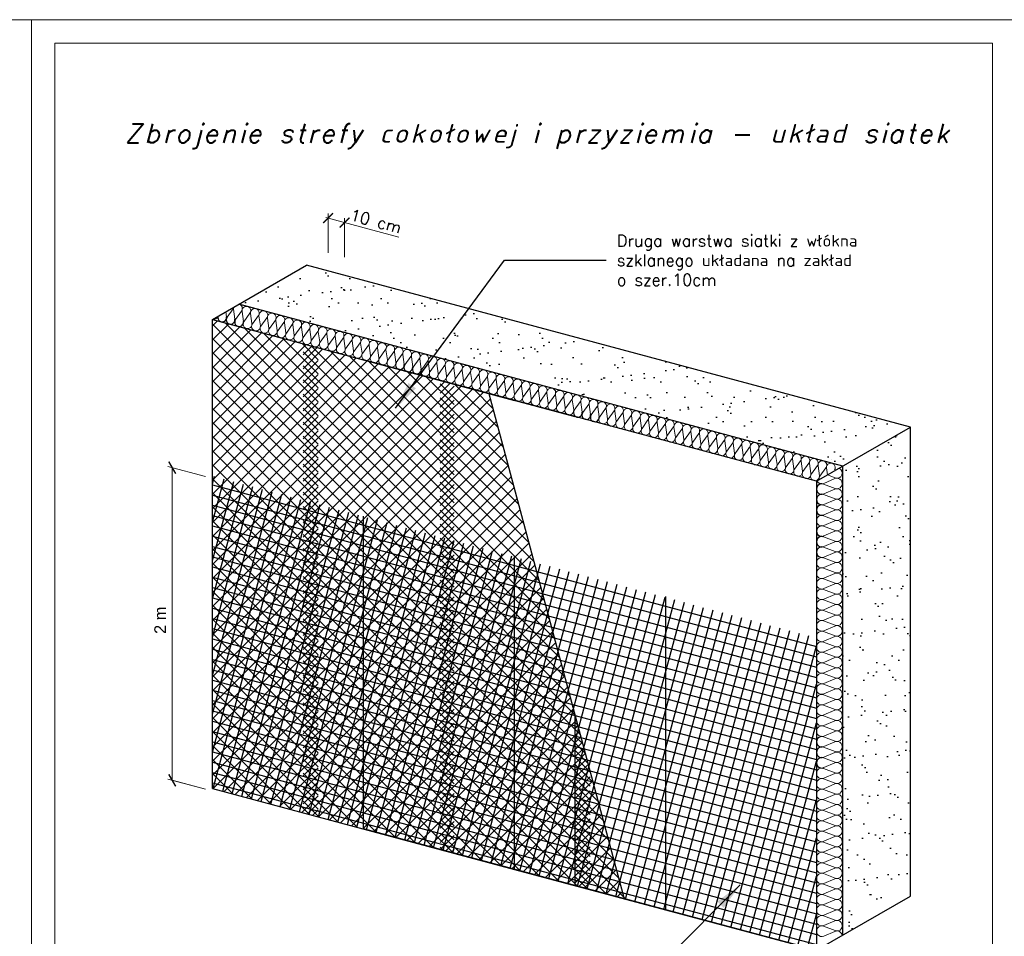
# Model space of a CAD drawing. Header units: millimetres. Extents: x 107252 to 132489, y 44218 to 60710.
# Tile 69 of 72: x 126164 to 128264, y 57064 to 59018. Entities that reach past the tile are written whole.
import ezdxf

# ---------------------------------------------------------------- set-up
doc = ezdxf.new("R2010")
doc.units = ezdxf.units.MM
doc.layers.add('A-BUD-MA-MATERIALY', color=7, linetype='Continuous')
doc.layers.add('cienka', color=3, linetype='Continuous', lineweight=18)
doc.layers.add('linia', color=100, linetype='Continuous', lineweight=25)
doc.styles.add('ariel', font='arial.ttf', dxfattribs={"height": 35})
doc.styles.get("Standard").update_dxf_attribs({"font": 'GOTHIC.TTF'})
doc.styles.add('style1', font='simplex.shx')
doc.styles.add('tekst', font='segoeui.ttf', dxfattribs={"height": 20})
doc.dimstyles.new('ocieplenie', dxfattribs={"dimtxt": 40, "dimasz": 15, "dimexe": 10, "dimexo": 20, "dimgap": 6, "dimtad": 1, "dimdec": 0, "dimzin": 1, "dimtxsty": 'style1', "dimblk": 'SMALL', "dimcen": 50, "dimclrd": 8, "dimclre": 8, "dimclrt": 2, "dimadec": 0, "dimazin": 0, "dimtfac": 1, "dimtdec": 0, "dimtmove": 0, "dimatfit": 3, "dimfxl": 1, "dimarcsym": 0})
pattern_1 = [(37.5, (152241.935, 51086.737), (-2.13338, 65.2551), [0, -51.47733, 0, -57.57333, 0, -55.03333]), (7.5, (152241.935, 51086.74), (59.93644, 95.57668), [0, -27.77067, 0, -46.39733, 0, -17.78]), (327.5, (152200.28, 51086.737), (105.46565, 0.19162), [0, -16.93333, 0, -60.96, 0, -79.58667]), (317.5, (152200.28, 51086.74), (101.80753, 29.7239), [0, -8.46667, 0, -39.96267, 0, -45.72])]
pattern_2 = [(75, (152185.86, 51054.362), (-20.44543, 5.478336), []), (165, (152185.86, 51054.362), (-5.478336, -20.44543), [])]

# ---------------------------------------------------------------- blocks, each defined once
blk = doc.blocks.new('_ArchTick')
at = {"color": 0, "linetype": 'ByBlock', "const_width": 0.15}
blk.add_lwpolyline([(-0.5, -0.5), (0.5, 0.5)], dxfattribs=at)
blk = doc.blocks.new('_Small')
at = {"color": 0, "linetype": 'ByBlock', "lineweight": -2}
blk.add_circle((0, 0), 0.25, dxfattribs=at)

msp = doc.modelspace()

# ---------------------------------------------------------------- hatches: boundary and pattern name
at = {"true_color": 0x000000}
h = msp.add_hatch(dxfattribs=at)
h.set_pattern_fill('AR-SAND', color=18, scale=1.333333, style=0)
h.set_pattern_definition(pattern_1)
h.paths.add_polyline_path([(126775.594, 58494.441), (126631.256, 58411.108), (127114.219, 58281.699), (127403.997, 58204.053), (127919.157, 58066.016), (128063.495, 58149.349)])
h = msp.add_hatch(dxfattribs=at)
h.set_pattern_fill('NET', color=18, scale=6.666667, angle=315, style=0)
h.set_pattern_definition([(315, (149311.773, 52394.817), (14.967094, 14.967094), []), (45, (149311.773, 52394.817), (-14.967094, 14.967094), [])])
h.paths.add_polyline_path([(126800.564, 58318.342), (126575.182, 58378.733), (126575.182, 57378.733), (126800.564, 57318.342)])
h = msp.add_hatch(dxfattribs=at)
h.set_pattern_fill('AR-SAND', color=18, scale=1.333333, style=0)
h.set_pattern_definition(pattern_1)
h.paths.add_polyline_path([(127917.725, 57066.4), (127919.157, 57066.016), (128063.495, 57149.349), (128063.495, 58149.349), (127919.157, 58066.016)])
h = msp.add_hatch(dxfattribs=at)
h.set_pattern_fill('ANSI37', color=18, scale=6.666667, angle=30, style=0)
h.set_pattern_definition(pattern_2)
h.paths.add_polyline_path([(126897.157, 57959.127), (126575.182, 58045.4), (126575.182, 57378.733), (126897.157, 57292.46)])
h = msp.add_hatch(dxfattribs=at)
h.set_pattern_fill('ANSI37', color=18, scale=6.666667, angle=30, style=0)
h.set_pattern_definition(pattern_2)
h.paths.add_polyline_path([(127219.132, 57872.854), (126897.157, 57959.127), (126897.157, 57292.46), (127219.132, 57206.187)])
h = msp.add_hatch(dxfattribs=at)
h.set_pattern_fill('ANSI37', color=18, scale=6.666667, angle=30, style=0)
h.set_pattern_definition(pattern_2)
h.paths.add_polyline_path([(127541.107, 57786.581), (127219.132, 57872.854), (127219.132, 57206.187), (127541.107, 57119.914)])
h = msp.add_hatch(dxfattribs=at)
h.set_pattern_fill('ANSI37', color=18, scale=6.666667, angle=30, style=0)
h.set_pattern_definition(pattern_2)
h.paths.add_polyline_path([(127863.083, 57700.308), (127541.107, 57786.581), (127541.107, 57119.914), (127863.083, 57033.641)])

# ---------------------------------------------------------------- linework, layer by layer
at = {"color": 18, "lineweight": 0, "true_color": 0x000000}
for p, q in [((126816.484, 58595.925), (126972.255, 58554.186)), ((126821.404, 58520.871), (126821.408, 58604.386)), ((126856.635, 58511.431), (126856.639, 58594.946)), ((126618.732, 58401.459), (126605.954, 58383.566)), ((126604.765, 58384.233), (126603.303, 58394.969)), ((126622.834, 58379.392), (126619.921, 58400.791)), ((126636.801, 58396.617), (126624.024, 58378.724)), ((126640.904, 58374.55), (126637.991, 58395.95)), ((126654.871, 58391.776), (126642.094, 58373.882)), ((126658.974, 58369.708), (126656.061, 58391.108)), ((126672.941, 58386.934), (126660.163, 58369.04)), ((126677.043, 58364.866), (126674.13, 58386.266)), ((126691.01, 58382.092), (126678.233, 58364.199)), ((126695.113, 58360.025), (126692.2, 58381.424)), ((126709.08, 58377.25), (126696.303, 58359.357)), ((126713.183, 58355.183), (126710.27, 58376.583)), ((126713.183, 58355.183), (126710.27, 58376.582)), ((126727.15, 58372.409), (126714.372, 58354.515)), ((126727.15, 58372.409), (126714.372, 58354.515)), ((126731.252, 58350.341), (126728.339, 58371.741)), ((126731.252, 58350.341), (126728.339, 58371.741)), ((126745.219, 58367.567), (126732.442, 58349.673)), ((126737.22, 58364.704), (126737.22, 58364.704)), ((126749.322, 58345.499), (126746.409, 58366.899)), ((126763.289, 58362.725), (126750.512, 58344.832)), ((126767.392, 58340.658), (126764.479, 58362.057)), ((126781.359, 58357.883), (126768.581, 58339.99)), ((126785.462, 58335.816), (126782.548, 58357.215)), ((126799.428, 58353.042), (126786.651, 58335.148)), ((126803.531, 58330.974), (126800.618, 58352.374)), ((126817.498, 58348.2), (126804.721, 58330.306)), ((126821.601, 58326.132), (126818.688, 58347.532)), ((126835.568, 58343.358), (126822.791, 58325.464)), ((126839.671, 58321.291), (126836.757, 58342.69)), ((126853.638, 58338.516), (126840.86, 58320.623)), ((126853.638, 58338.516), (126840.86, 58320.623)), ((126857.74, 58316.449), (126854.827, 58337.848)), ((126871.707, 58333.675), (126858.93, 58315.781)), ((126875.81, 58311.607), (126872.897, 58333.007)), ((126889.777, 58328.833), (126877, 58310.939)), ((126893.88, 58306.765), (126890.967, 58328.165)), ((126907.847, 58323.991), (126895.069, 58306.097)), ((126911.949, 58301.924), (126909.036, 58323.323)), ((126925.916, 58319.149), (126913.139, 58301.256)), ((126930.019, 58297.082), (126927.106, 58318.481)), ((126929.29, 58311.963), (126929.29, 58311.963)), ((126943.986, 58314.307), (126931.209, 58296.414)), ((126948.089, 58292.24), (126944.825, 58313.734)), ((126961.705, 58309.56), (126948.928, 58291.666)), ((126965.808, 58287.492), (126962.895, 58308.892)), ((126979.775, 58304.718), (126966.998, 58286.824)), ((126979.775, 58304.718), (126966.998, 58286.824)), ((126983.878, 58282.65), (126980.965, 58304.05)), ((126997.845, 58299.876), (126985.067, 58281.983)), ((127001.947, 58277.809), (126999.034, 58299.208)), ((127015.914, 58295.034), (127003.137, 58277.141)), ((127020.017, 58272.967), (127017.104, 58294.366)), ((127033.984, 58290.193), (127021.207, 58272.299)), ((127038.087, 58268.125), (127035.174, 58289.525)), ((127052.054, 58285.351), (127039.276, 58267.457)), ((127056.157, 58263.283), (127053.243, 58284.683)), ((127070.123, 58280.509), (127057.346, 58262.616)), ((127074.226, 58258.442), (127071.313, 58279.841)), ((127088.193, 58275.667), (127075.416, 58257.774)), ((127092.296, 58253.6), (127089.383, 58275)), ((127092.296, 58253.6), (127089.383, 58274.999)), ((127106.263, 58270.826), (127093.485, 58252.932)), ((127106.263, 58270.826), (127093.485, 58252.932)), ((127110.366, 58248.758), (127107.452, 58270.158)), ((127110.366, 58248.758), (127107.452, 58270.158)), ((127124.333, 58265.984), (127111.555, 58248.09)), ((127116.333, 58263.121), (127116.333, 58263.121)), ((127128.435, 58243.916), (127125.522, 58265.316)), ((127142.402, 58261.142), (127129.625, 58243.248)), ((127146.505, 58239.075), (127143.592, 58260.474)), ((127160.472, 58256.3), (127147.695, 58238.407)), ((127164.575, 58234.233), (127161.661, 58255.632)), ((127178.542, 58251.458), (127165.764, 58233.565)), ((127182.644, 58229.391), (127179.731, 58250.791)), ((127196.611, 58246.617), (127183.834, 58228.723)), ((127200.714, 58224.549), (127197.801, 58245.949)), ((127214.681, 58241.775), (127201.904, 58223.881)), ((127218.784, 58219.708), (127215.871, 58241.107)), ((127232.751, 58236.933), (127219.973, 58219.04)), ((127232.751, 58236.933), (127219.973, 58219.04)), ((127236.853, 58214.866), (127233.94, 58236.265)), ((127250.82, 58232.091), (127238.043, 58214.198)), ((127254.923, 58210.024), (127252.01, 58231.424)), ((127268.89, 58227.25), (127256.113, 58209.356)), ((127272.993, 58205.182), (127270.08, 58226.582)), ((127286.96, 58222.408), (127274.182, 58204.514)), ((127291.063, 58200.34), (127288.149, 58221.74)), ((127305.029, 58217.566), (127292.252, 58199.673)), ((127309.132, 58195.499), (127306.219, 58216.898)), ((127309.132, 58195.499), (127306.219, 58216.898)), ((127323.099, 58212.724), (127310.322, 58194.831)), ((127323.099, 58212.724), (127310.322, 58194.831)), ((127327.202, 58190.657), (127324.289, 58212.057)), ((127327.202, 58190.657), (127324.289, 58212.057)), ((127308.754, 58210.286), (127308.754, 58210.286)), ((127341.169, 58207.883), (127328.391, 58189.989)), ((127341.169, 58207.883), (127328.391, 58189.989)), ((127345.272, 58185.815), (127342.358, 58207.215)), ((127359.239, 58203.041), (127346.461, 58185.147)), ((127359.239, 58203.041), (127346.461, 58185.147)), ((127363.341, 58180.973), (127360.428, 58202.373)), ((127377.308, 58198.199), (127364.531, 58180.306)), ((127381.411, 58176.132), (127378.498, 58197.531)), ((127395.378, 58193.357), (127382.601, 58175.464)), ((127399.481, 58171.29), (127396.567, 58192.69)), ((127413.448, 58188.516), (127400.67, 58170.622)), ((127417.55, 58166.448), (127414.637, 58187.848)), ((127431.517, 58183.674), (127418.74, 58165.78)), ((127435.62, 58161.606), (127432.707, 58183.006)), ((127449.587, 58178.832), (127436.81, 58160.939)), ((127453.69, 58156.765), (127450.777, 58178.164)), ((127467.657, 58173.99), (127454.879, 58156.097)), ((127471.76, 58151.923), (127468.846, 58173.323)), ((127471.759, 58151.923), (127468.846, 58173.322)), ((127485.726, 58169.149), (127472.949, 58151.255)), ((127485.726, 58169.149), (127472.949, 58151.255)), ((127489.829, 58147.081), (127486.916, 58168.481)), ((127489.829, 58147.081), (127486.916, 58168.481)), ((127503.796, 58164.307), (127491.019, 58146.413)), ((127495.797, 58161.444), (127495.797, 58161.444)), ((127507.899, 58142.239), (127504.986, 58163.639)), ((127521.866, 58159.465), (127509.088, 58141.572)), ((127525.969, 58137.398), (127523.055, 58158.797)), ((127539.935, 58154.623), (127527.158, 58136.73)), ((127544.038, 58132.556), (127541.125, 58153.955)), ((127558.005, 58149.782), (127545.228, 58131.888)), ((127562.108, 58127.714), (127559.195, 58149.114)), ((127576.075, 58144.94), (127563.297, 58127.046)), ((127580.178, 58122.872), (127577.264, 58144.272)), ((127594.145, 58140.098), (127581.367, 58122.204)), ((127598.247, 58118.031), (127595.334, 58139.43)), ((127612.214, 58135.256), (127599.437, 58117.363)), ((127612.214, 58135.256), (127599.437, 58117.363)), ((127616.317, 58113.189), (127613.404, 58134.588)), ((127630.284, 58130.415), (127617.507, 58112.521)), ((127634.387, 58108.347), (127631.474, 58129.747)), ((127648.354, 58125.573), (127635.576, 58107.679)), ((127652.456, 58103.505), (127649.543, 58124.905)), ((127666.423, 58120.731), (127653.646, 58102.837)), ((127670.526, 58098.664), (127667.613, 58120.063)), ((127684.493, 58115.889), (127671.716, 58097.996)), ((127688.596, 58093.822), (127685.683, 58115.221)), ((127702.563, 58111.047), (127689.785, 58093.154)), ((127706.665, 58088.98), (127703.752, 58110.38)), ((127706.665, 58088.98), (127703.752, 58110.38)), ((127720.632, 58106.206), (127707.855, 58088.312)), ((127720.632, 58106.206), (127707.855, 58088.312)), ((127724.735, 58084.138), (127721.822, 58105.538)), ((127738.702, 58101.364), (127725.925, 58083.47)), ((127742.805, 58079.296), (127739.892, 58100.696)), ((127756.772, 58096.522), (127743.994, 58078.629)), ((127760.875, 58074.455), (127757.961, 58095.854)), ((127774.841, 58091.68), (127762.064, 58073.787)), ((127774.841, 58091.68), (127762.064, 58073.787)), ((127778.944, 58069.613), (127776.031, 58091.013)), ((127792.911, 58086.839), (127780.134, 58068.945)), ((127797.014, 58064.771), (127794.101, 58086.171)), ((126560.255, 58043.671), (126479.587, 58065.29)), ((127810.981, 58081.997), (127798.203, 58064.103)), ((127815.084, 58059.929), (127812.17, 58081.329)), ((127829.051, 58077.155), (127816.273, 58059.262)), ((127833.153, 58055.088), (127830.24, 58076.487)), ((127847.12, 58072.313), (127834.343, 58054.42)), ((127851.223, 58050.246), (127848.31, 58071.646)), ((127865.19, 58067.472), (127852.413, 58049.578)), ((127869.293, 58045.404), (127866.379, 58066.804)), ((127869.293, 58045.404), (127866.38, 58066.804)), ((127895.64, 58079.183), (127895.64, 58079.183)), ((126489.001, 57396.092), (126489.034, 58062.759)), ((127883.26, 58062.63), (127870.482, 58044.736)), ((127883.26, 58062.63), (127870.482, 58044.736)), ((127886.467, 58047.142), (127884.449, 58061.962)), ((127902.922, 58040.863), (127886.344, 58047.071)), ((127902.922, 58018.415), (127878.213, 58027.668)), ((127902.922, 58018.415), (127878.213, 58027.668)), ((127878.618, 58029.254), (127902.517, 58039.277)), ((127902.922, 57995.966), (127878.213, 58005.219)), ((127878.618, 58006.805), (127902.517, 58016.828)), ((127902.922, 57973.518), (127878.213, 57982.771)), ((127902.922, 57973.518), (127878.213, 57982.771)), ((127878.617, 57984.357), (127902.517, 57994.38)), ((127878.618, 57984.357), (127902.517, 57994.38)), ((127895.64, 57989.388), (127895.64, 57989.388)), ((127902.922, 57951.069), (127878.213, 57960.322)), ((127878.617, 57961.908), (127902.517, 57971.931)), ((127878.617, 57939.46), (127902.517, 57949.483)), ((127902.922, 57928.621), (127878.213, 57937.873)), ((127902.922, 57928.621), (127878.213, 57937.873)), ((127878.617, 57917.011), (127902.517, 57927.034)), ((127902.922, 57906.172), (127878.213, 57915.425)), ((127878.617, 57894.563), (127902.517, 57904.586)), ((127902.922, 57883.723), (127878.213, 57892.976)), ((127878.617, 57872.114), (127902.517, 57882.137)), ((127902.922, 57861.275), (127878.213, 57870.528)), ((127878.617, 57849.666), (127902.517, 57859.689)), ((127902.922, 57838.826), (127878.213, 57848.079)), ((127878.617, 57827.217), (127902.517, 57837.24)), ((127902.922, 57816.378), (127878.213, 57825.631)), ((127878.617, 57804.768), (127902.517, 57814.792)), ((127902.922, 57793.929), (127878.213, 57803.182)), ((127878.617, 57782.32), (127902.517, 57792.343)), ((127878.618, 57782.32), (127902.517, 57792.343)), ((127902.922, 57771.481), (127878.213, 57780.734)), ((127902.922, 57771.481), (127878.213, 57780.734)), ((127902.922, 57749.032), (127878.213, 57758.285)), ((127878.617, 57759.871), (127902.517, 57769.894)), ((127878.617, 57759.871), (127902.517, 57769.894)), ((127897.119, 57757.415), (127897.119, 57757.415)), ((127902.922, 57726.584), (127878.213, 57735.837)), ((127878.617, 57737.423), (127902.517, 57747.446)), ((127902.922, 57704.135), (127878.213, 57713.388)), ((127878.617, 57714.974), (127902.517, 57724.997)), ((127902.922, 57681.687), (127878.213, 57690.939)), ((127878.617, 57692.526), (127902.517, 57702.549)), ((127902.922, 57659.238), (127878.213, 57668.491)), ((127878.617, 57670.077), (127902.517, 57680.1)), ((127902.922, 57636.789), (127878.213, 57646.042)), ((127878.617, 57647.629), (127902.517, 57657.652)), ((127878.617, 57625.18), (127902.517, 57635.203)), ((127902.922, 57614.341), (127878.213, 57623.594)), ((127902.922, 57614.341), (127878.213, 57623.594)), ((127878.617, 57602.732), (127902.517, 57612.755)), ((127902.922, 57591.892), (127878.213, 57601.145)), ((127878.617, 57580.283), (127902.517, 57590.306)), ((127902.922, 57569.444), (127878.213, 57578.697)), ((127878.617, 57557.834), (127902.517, 57567.858)), ((127902.922, 57546.995), (127878.213, 57556.248)), ((127878.617, 57535.386), (127902.517, 57545.409)), ((127878.617, 57535.386), (127902.517, 57545.409)), ((127895.64, 57540.418), (127895.64, 57540.418)), ((127902.922, 57524.547), (127878.213, 57533.8)), ((127902.922, 57524.547), (127878.213, 57533.8)), ((127878.617, 57512.937), (127902.517, 57522.96)), ((127878.617, 57512.937), (127902.517, 57522.96)), ((127902.922, 57502.098), (127878.213, 57511.351)), ((127902.922, 57502.098), (127878.213, 57511.351)), ((127878.617, 57490.489), (127902.517, 57500.512)), ((127878.617, 57490.489), (127902.517, 57500.512)), ((127902.922, 57479.65), (127878.213, 57488.903)), ((127902.922, 57479.65), (127878.213, 57488.903)), ((127902.922, 57479.65), (127878.213, 57488.903)), ((127878.617, 57468.04), (127902.517, 57478.063)), ((127902.922, 57457.201), (127878.213, 57466.454)), ((127902.922, 57434.752), (127878.213, 57444.005)), ((127878.617, 57445.592), (127902.517, 57455.615)), ((127902.922, 57412.304), (127878.213, 57421.557)), ((127878.617, 57423.143), (127902.517, 57433.166)), ((126560.222, 57377.005), (126479.555, 57398.624)), ((126560.255, 57376.996), (126489, 57396.093)), ((127902.922, 57389.855), (127878.213, 57399.108)), ((127878.617, 57400.695), (127902.517, 57410.718)), ((127902.922, 57367.407), (127878.213, 57376.66)), ((127878.617, 57378.246), (127902.517, 57388.269)), ((127902.922, 57344.958), (127878.213, 57354.211)), ((127878.617, 57355.798), (127902.517, 57365.821)), ((127902.922, 57322.51), (127878.213, 57331.763)), ((127902.922, 57322.51), (127878.213, 57331.763)), ((127878.617, 57333.349), (127902.517, 57343.372)), ((127878.618, 57333.349), (127902.517, 57343.372)), ((127902.922, 57300.061), (127878.213, 57309.314)), ((127878.617, 57310.9), (127902.517, 57320.923)), ((127878.617, 57310.9), (127902.517, 57320.923)), ((127878.617, 57288.452), (127902.517, 57298.475)), ((127897.119, 57308.444), (127897.119, 57308.444)), ((127902.922, 57277.613), (127878.213, 57286.866)), ((127878.617, 57266.003), (127902.517, 57276.026)), ((127902.922, 57255.164), (127878.213, 57264.417)), ((127878.617, 57243.555), (127902.517, 57253.578)), ((127902.922, 57232.716), (127878.213, 57241.969)), ((127878.617, 57221.106), (127902.517, 57231.129)), ((127902.922, 57210.267), (127878.213, 57219.52)), ((127878.617, 57198.658), (127902.517, 57208.681)), ((127902.922, 57187.818), (127878.213, 57197.071)), ((127878.617, 57176.209), (127902.517, 57186.232)), ((127902.922, 57165.37), (127878.213, 57174.623)), ((127902.922, 57165.37), (127878.213, 57174.623)), ((127878.617, 57153.761), (127902.517, 57163.784)), ((127902.922, 57142.921), (127878.213, 57152.174)), ((127878.617, 57131.312), (127902.517, 57141.335)), ((127902.922, 57120.473), (127878.213, 57129.726)), ((127902.922, 57098.024), (127878.213, 57107.277)), ((127878.617, 57108.864), (127902.517, 57118.887)), ((127902.922, 57075.576), (127878.213, 57084.829)), ((127878.617, 57086.415), (127902.517, 57096.438)), ((127878.617, 57063.966), (127902.517, 57073.989))]:
    msp.add_line(p, q, dxfattribs=at)
at = {"color": 18, "true_color": 0x000000}
for p, q in [((126575.182, 58378.733), (126775.594, 58494.441)), ((128063.495, 58149.349), (126775.594, 58494.441)), ((127919.157, 58066.016), (126631.256, 58411.108)), ((126575.182, 58378.733), (127058.145, 58249.324)), ((126575.182, 57378.733), (126575.182, 58378.733)), ((126768.367, 58303.54), (126786.845, 58322.018)), ((126785.348, 58322.42), (127090.342, 58017.425)), ((126768.367, 58273.606), (126810.453, 58315.693)), ((126768.367, 58309.466), (127090.342, 57987.491)), ((126768.367, 58243.672), (126834.062, 58309.367)), ((126768.367, 58213.738), (126857.67, 58303.041)), ((126768.367, 58183.804), (126881.278, 58296.715)), ((126826.239, 58311.463), (127090.342, 58047.36)), ((126867.13, 58300.506), (127090.342, 58077.294)), ((126768.367, 58153.869), (126904.887, 58290.389)), ((126768.367, 58123.935), (126928.495, 58284.063)), ((126768.367, 58279.532), (127090.342, 57957.557)), ((126768.367, 58094.001), (126952.103, 58277.738)), ((127863.083, 58033.641), (126897.157, 58292.46)), ((126897.157, 58292.46), (127219.132, 58206.187)), ((126908.02, 58289.55), (127090.342, 58107.228)), ((126948.911, 58278.593), (127090.342, 58137.162)), ((126768.367, 58064.067), (126975.712, 58271.412)), ((126768.367, 58034.133), (126999.32, 58265.086)), ((126768.367, 58004.199), (127022.928, 58258.76)), ((126989.802, 58267.636), (127090.342, 58167.096)), ((127030.693, 58256.68), (127090.342, 58197.03)), ((126768.367, 57974.264), (127046.537, 58252.434)), ((126768.367, 58249.598), (127090.342, 57927.623)), ((126768.367, 57944.33), (127070.145, 58246.108)), ((126768.367, 57914.396), (127090.342, 58236.371)), ((127058.145, 58249.324), (127347.922, 58171.678)), ((127060.731, 58221.728), (127081.949, 58242.945)), ((127060.731, 58241.608), (127194.273, 58108.066)), ((127060.731, 58191.793), (127105.558, 58236.62)), ((127092.029, 58240.245), (127183.317, 58148.957)), ((126768.367, 58219.664), (127090.342, 57897.689)), ((127060.731, 58161.859), (127129.166, 58230.294)), ((127060.731, 58131.925), (127152.774, 58223.968)), ((127132.92, 58229.288), (127172.36, 58189.848)), ((127164.025, 58220.953), (127452.701, 57143.603)), ((126768.367, 57884.462), (127090.342, 58206.437)), ((127060.731, 58211.674), (127205.23, 58067.175)), ((127060.731, 58101.991), (127167.337, 58208.596)), ((126768.367, 58189.73), (127090.342, 57867.754)), ((126768.367, 57854.528), (127090.342, 58176.503)), ((127060.731, 58072.057), (127173.662, 58184.988)), ((127060.731, 58181.74), (127216.187, 58026.285)), ((126768.367, 58159.795), (127090.342, 57837.82)), ((127060.731, 58042.123), (127179.988, 58161.379)), ((127060.731, 58151.806), (127227.143, 57985.394)), ((127863.083, 58033.641), (128063.495, 58149.349)), ((128063.495, 57149.349), (128063.495, 58149.349)), ((126768.367, 57824.593), (127090.342, 58146.569)), ((126768.367, 58129.861), (127090.342, 57807.886)), ((127060.731, 58012.188), (127186.314, 58137.771)), ((126768.367, 57794.659), (127090.342, 58116.634)), ((127060.731, 58121.871), (127238.1, 57944.503)), ((127060.731, 57982.254), (127192.64, 58114.163)), ((126768.367, 58099.927), (127090.342, 57777.952)), ((126768.367, 57764.725), (127090.342, 58086.7)), ((127060.731, 58091.937), (127249.057, 57903.612)), ((127060.731, 57952.32), (127198.966, 58090.554)), ((126768.367, 58069.993), (127090.342, 57748.018)), ((127060.731, 57922.386), (127205.292, 58066.946)), ((127919.157, 57066.016), (127919.157, 58066.016)), ((126768.367, 57734.791), (127090.342, 58056.766)), ((127060.731, 58062.003), (127260.013, 57862.721)), ((126768.367, 58040.059), (127090.342, 57718.083)), ((126768.367, 57704.857), (127090.342, 58026.832)), ((127060.731, 57892.452), (127211.617, 58043.338)), ((127060.731, 58032.069), (127270.97, 57821.83)), ((127863.083, 58033.641), (127863.083, 57033.641)), ((126768.367, 58010.125), (127090.342, 57688.149)), ((127060.731, 57862.517), (127217.943, 58019.729)), ((127060.731, 58002.135), (127281.927, 57780.939)), ((126768.367, 57674.922), (127090.342, 57996.898)), ((127060.731, 57832.583), (127224.269, 57996.121)), ((126768.367, 57980.19), (127090.342, 57658.215)), ((126768.367, 57644.988), (127090.342, 57966.964)), ((127060.731, 57802.649), (127230.595, 57972.513)), ((127060.731, 57972.201), (127292.883, 57740.049)), ((126768.367, 57950.256), (127090.342, 57628.281)), ((126897.157, 57292.46), (126897.157, 57959.127)), ((127060.731, 57772.715), (127236.921, 57948.904)), ((127060.731, 57942.266), (127303.84, 57699.158)), ((126768.367, 57615.054), (127090.342, 57937.029)), ((126768.367, 57920.322), (127090.342, 57598.347)), ((127060.731, 57742.781), (127243.247, 57925.296)), ((126768.367, 57585.12), (127090.342, 57907.095)), ((127060.731, 57912.332), (127314.797, 57658.267)), ((127060.731, 57712.846), (127249.572, 57901.687)), ((126768.367, 57890.388), (127090.342, 57568.413)), ((126768.367, 57555.186), (127090.342, 57877.161)), ((127060.731, 57882.398), (127325.753, 57617.376)), ((127060.731, 57682.912), (127255.898, 57878.079)), ((126768.367, 57860.454), (127090.342, 57538.478)), ((127219.132, 57206.187), (127219.132, 57872.854)), ((126768.367, 57525.252), (127090.342, 57847.227)), ((127060.731, 57652.978), (127262.224, 57854.471)), ((127060.731, 57852.464), (127336.71, 57576.485)), ((126768.367, 57830.519), (127090.342, 57508.544)), ((126768.367, 57495.317), (127090.342, 57817.293)), ((127060.731, 57623.044), (127268.55, 57830.862)), ((127060.731, 57822.53), (127347.667, 57535.594)), ((126768.367, 57800.585), (127090.342, 57478.61)), ((127060.731, 57593.11), (127274.876, 57807.254)), ((127060.731, 57792.595), (127358.623, 57494.703)), ((126768.367, 57465.383), (127090.342, 57787.358)), ((127060.731, 57563.176), (127281.202, 57783.646)), ((127541.107, 57787.935), (127541.107, 57119.914)), ((126768.367, 57770.651), (127090.342, 57448.676)), ((126768.367, 57435.449), (127090.342, 57757.424)), ((127060.731, 57762.661), (127369.58, 57453.812)), ((127060.731, 57533.241), (127287.527, 57760.037)), ((126768.367, 57740.717), (127090.342, 57418.742)), ((127060.731, 57503.307), (127293.853, 57736.429)), ((127060.731, 57732.727), (127380.12, 57413.339)), ((126768.367, 57405.515), (127090.342, 57727.49)), ((126768.367, 57710.783), (127090.342, 57388.807)), ((127060.731, 57473.373), (127300.179, 57712.821)), ((126768.367, 57375.581), (127090.342, 57697.556)), ((127060.731, 57702.793), (127380.12, 57383.404)), ((127060.731, 57443.439), (127306.505, 57689.212)), ((126768.367, 57680.848), (127090.342, 57358.873)), ((126768.367, 57345.646), (127090.342, 57667.622)), ((127060.731, 57672.859), (127380.12, 57353.47)), ((126768.367, 57650.914), (127090.342, 57328.939)), ((127060.731, 57413.505), (127312.831, 57665.604)), ((126777.245, 57324.591), (127090.342, 57637.687)), ((127060.731, 57642.924), (127380.12, 57323.536)), ((127060.731, 57383.57), (127319.157, 57641.996)), ((126768.367, 57620.98), (127090.342, 57299.005)), ((126800.854, 57318.265), (127090.342, 57607.753)), ((127060.731, 57353.636), (127325.482, 57618.387)), ((127060.731, 57612.99), (127380.12, 57293.602)), ((126768.367, 57591.046), (127090.342, 57269.071)), ((127060.731, 57323.702), (127331.808, 57594.779)), ((127060.731, 57583.056), (127380.12, 57263.668)), ((126768.367, 57561.112), (127088.211, 57241.268)), ((126824.462, 57311.939), (127090.342, 57577.819)), ((127060.731, 57293.768), (127338.134, 57571.171)), ((126848.07, 57305.613), (127090.342, 57547.885)), ((127060.731, 57553.122), (127380.12, 57233.734)), ((127060.731, 57263.834), (127344.46, 57547.562)), ((126768.367, 57531.178), (127047.32, 57252.224)), ((127060.731, 57523.188), (127380.12, 57203.799)), ((127073.458, 57246.626), (127350.786, 57523.954)), ((127347.922, 57534.641), (127347.922, 57171.678)), ((127347.922, 57520.372), (127353.145, 57515.149)), ((126768.367, 57501.243), (127006.429, 57263.181)), ((126871.679, 57299.287), (127090.342, 57517.951)), ((127097.066, 57240.3), (127357.112, 57500.346)), ((127347.922, 57506.123), (127353.949, 57512.15)), ((126895.287, 57292.961), (127090.342, 57488.017)), ((127060.731, 57493.254), (127380.12, 57173.865)), ((127347.922, 57490.437), (127364.102, 57474.258)), ((127347.922, 57476.189), (127360.275, 57488.541)), ((126768.367, 57471.309), (126965.538, 57274.138)), ((126918.895, 57286.636), (127090.342, 57458.082)), ((127060.731, 57463.319), (127352.082, 57171.968)), ((127120.674, 57233.974), (127363.438, 57476.737)), ((127347.922, 57446.255), (127366.6, 57464.933)), ((127347.922, 57460.503), (127375.058, 57433.367)), ((126768.367, 57441.375), (126924.647, 57285.094)), ((127144.283, 57227.648), (127369.763, 57453.129)), ((127347.922, 57416.321), (127372.926, 57441.325)), ((126942.504, 57280.31), (127090.342, 57428.148)), ((127060.731, 57433.385), (127311.192, 57182.925)), ((127167.891, 57221.322), (127376.089, 57429.52)), ((127347.922, 57430.569), (127386.015, 57392.476)), ((127347.922, 57386.387), (127379.252, 57417.716)), ((126768.367, 57411.441), (126883.757, 57296.051)), ((126966.112, 57273.984), (127090.342, 57398.214)), ((127060.731, 57403.451), (127270.301, 57193.882)), ((127191.499, 57214.996), (127380.12, 57403.617)), ((127347.922, 57400.635), (127396.972, 57351.585)), ((127347.922, 57356.452), (127385.578, 57394.108)), ((126575.182, 57378.733), (127219.132, 57206.187)), ((126575.182, 57378.733), (127219.132, 57206.187)), ((126768.367, 57381.507), (126842.866, 57307.008)), ((127060.731, 57373.517), (127229.41, 57204.838)), ((127215.108, 57208.671), (127380.12, 57373.683)), ((126768.367, 57351.572), (126801.975, 57317.964)), ((126989.72, 57267.658), (127090.342, 57368.28)), ((127347.922, 57370.701), (127407.929, 57310.694)), ((127347.922, 57326.518), (127391.904, 57370.5)), ((127013.329, 57261.332), (127090.342, 57338.346)), ((127060.731, 57343.583), (127188.519, 57215.795)), ((127238.716, 57202.345), (127380.12, 57343.749)), ((127347.922, 57296.584), (127398.23, 57346.891)), ((127347.922, 57340.766), (127418.885, 57269.804)), ((127060.731, 57313.648), (127147.628, 57226.752)), ((127262.324, 57196.019), (127380.12, 57313.814)), ((127347.922, 57266.65), (127404.555, 57323.283)), ((127347.922, 57310.832), (127429.842, 57228.913)), ((127861.65, 57034.025), (126897.157, 57292.46)), ((127863.083, 57033.641), (126897.157, 57292.46)), ((127036.937, 57255.006), (127090.342, 57308.411)), ((127347.922, 57236.716), (127410.881, 57299.675)), ((127060.545, 57248.681), (127090.342, 57278.477)), ((127060.731, 57283.714), (127106.737, 57237.708)), ((127285.933, 57189.693), (127380.12, 57283.88)), ((127347.922, 57280.898), (127440.799, 57188.022)), ((127347.922, 57206.781), (127417.207, 57276.066)), ((127060.731, 57253.78), (127065.846, 57248.665)), ((127084.154, 57242.355), (127090.342, 57248.543)), ((127309.541, 57183.367), (127380.12, 57253.946)), ((127347.922, 57176.847), (127423.533, 57252.458)), ((127347.922, 57250.964), (127456.229, 57142.658)), ((127367.454, 57166.445), (127429.859, 57228.85)), ((127219.132, 57206.187), (127541.107, 57119.914)), ((127333.149, 57177.041), (127380.12, 57224.012)), ((127347.922, 57221.03), (127415.338, 57153.614)), ((127391.062, 57160.119), (127436.185, 57205.241)), ((127347.922, 57191.096), (127374.447, 57164.571)), ((127356.758, 57170.716), (127380.12, 57194.078)), ((127414.671, 57153.793), (127442.51, 57181.633)), ((127438.279, 57147.467), (127448.836, 57158.024)), ((127863.083, 57033.641), (128063.495, 57149.349)), ((127541.107, 57119.914), (127863.083, 57033.641))]:
    msp.add_line(p, q, dxfattribs=at)
at = {"color": 18, "lineweight": 0, "true_color": 0x000000}
for centre, radius, start, end in [((126611.12, 58406.895), 9.354, 324.470237, 346.660892), ((126629.189, 58402.053), 9.354, 163.289485, 187.752216), ((126629.189, 58402.053), 9.354, 324.470237, 76.710515), ((126647.259, 58397.211), 9.354, 324.470237, 187.752216), ((126665.329, 58392.369), 9.354, 324.470237, 187.752216), ((126577.427, 58387.814), 9.354, 256.111227, 345), ((126683.398, 58387.528), 9.354, 324.470237, 187.752216), ((126701.468, 58382.686), 9.354, 324.470237, 187.752216), ((126719.538, 58377.844), 9.354, 324.470237, 187.752216), ((126719.538, 58377.844), 9.354, 324.470237, 187.752216), ((126737.607, 58373.002), 9.354, 324.470237, 187.752216), ((126649.706, 58368.446), 9.354, 144.470237, 7.752216), ((126667.775, 58363.605), 9.354, 144.470237, 7.752216), ((126685.845, 58358.763), 9.354, 144.470237, 7.752216), ((126703.915, 58353.921), 9.354, 144.470237, 7.752216), ((126755.677, 58368.161), 9.354, 324.470237, 187.752216), ((126773.747, 58363.319), 9.354, 324.470237, 187.752216), ((126791.816, 58358.477), 9.354, 324.470237, 187.752216), ((126809.886, 58353.635), 9.354, 324.470237, 187.752216), ((126721.984, 58349.079), 9.354, 144.470237, 7.752216), ((126721.984, 58349.079), 9.354, 144.470237, 7.752216), ((126740.054, 58344.238), 9.354, 144.470237, 7.752216), ((126758.124, 58339.396), 9.354, 144.470237, 7.752216), ((126776.193, 58334.554), 9.354, 144.470237, 7.752216), ((126827.956, 58348.794), 9.354, 324.470237, 187.752216), ((126846.026, 58343.952), 9.354, 324.470237, 187.752216), ((126846.026, 58343.952), 9.354, 324.470237, 187.752216), ((126864.095, 58339.11), 9.354, 324.470237, 187.752216), ((126882.165, 58334.268), 9.354, 324.470237, 187.752216), ((126900.235, 58329.427), 9.354, 324.470237, 187.752216), ((126794.263, 58329.712), 9.354, 144.470237, 7.752216), ((126812.333, 58324.871), 9.354, 144.470237, 7.752216), ((126830.403, 58320.029), 9.354, 144.470237, 7.752216), ((126848.472, 58315.187), 9.354, 144.470237, 7.752216), ((126918.304, 58324.585), 9.354, 324.470237, 187.752216), ((126936.374, 58319.743), 9.354, 324.470237, 187.752216), ((126954.093, 58314.995), 9.354, 324.470237, 187.752216), ((126972.163, 58310.153), 9.354, 324.470237, 187.752216), ((126972.163, 58310.153), 9.354, 324.470237, 187.752216), ((126866.542, 58310.345), 9.354, 144.470237, 7.752216), ((126884.612, 58305.504), 9.354, 144.470237, 7.752216), ((126902.681, 58300.662), 9.354, 144.470237, 7.752216), ((126920.751, 58295.82), 9.354, 144.470237, 7.752216), ((126938.821, 58290.978), 9.354, 144.470237, 7.752216), ((126990.233, 58305.312), 9.354, 324.470237, 187.752216), ((127008.302, 58300.47), 9.354, 324.470237, 187.752216), ((127026.372, 58295.628), 9.354, 324.470237, 187.752216), ((127044.442, 58290.786), 9.354, 324.470237, 187.752216), ((126956.54, 58286.23), 9.354, 144.470237, 7.752216), ((127062.511, 58285.945), 9.354, 324.470237, 187.752216), ((127080.581, 58281.103), 9.354, 324.470237, 187.752216), ((127098.651, 58276.261), 9.354, 324.470237, 187.752216), ((127098.651, 58276.261), 9.354, 324.470237, 187.752216), ((127116.72, 58271.419), 9.354, 324.470237, 187.752216), ((127134.79, 58266.578), 9.354, 324.470237, 187.752216), ((127028.819, 58266.863), 9.354, 144.470237, 7.752216), ((127046.888, 58262.022), 9.354, 144.470237, 7.752216), ((127064.958, 58257.18), 9.354, 144.470237, 7.752216), ((127083.028, 58252.338), 9.354, 144.470237, 7.752216), ((127152.86, 58261.736), 9.354, 324.470237, 187.752216), ((127170.93, 58256.894), 9.354, 324.470237, 187.752216), ((127188.999, 58252.052), 9.354, 324.470237, 187.752216), ((127207.069, 58247.211), 9.354, 324.470237, 187.752216), ((127101.098, 58247.496), 9.354, 144.470237, 7.752216), ((127101.098, 58247.496), 9.354, 144.470237, 7.752216), ((127119.167, 58242.655), 9.354, 144.470237, 7.752216), ((127137.237, 58237.813), 9.354, 144.470237, 7.752216), ((127155.307, 58232.971), 9.354, 144.470237, 7.752216), ((127173.376, 58228.129), 9.354, 144.470237, 7.752216), ((127225.139, 58242.369), 9.354, 324.470237, 187.752216), ((127225.139, 58242.369), 9.354, 324.470237, 187.752216), ((127243.208, 58237.527), 9.354, 324.470237, 187.752216), ((127261.278, 58232.685), 9.354, 324.470237, 187.752216), ((127279.348, 58227.844), 9.354, 324.470237, 187.752216), ((127191.446, 58223.288), 9.354, 144.470237, 7.752216), ((127209.516, 58218.446), 9.354, 144.470237, 7.752216), ((127227.585, 58213.604), 9.354, 144.470237, 7.752216), ((127245.655, 58208.762), 9.354, 144.470237, 7.752216), ((127297.417, 58223.002), 9.354, 324.470237, 187.752216), ((127315.487, 58218.16), 9.354, 324.470237, 187.752216), ((127315.487, 58218.16), 9.354, 324.470237, 187.752216), ((127333.557, 58213.318), 9.354, 324.470237, 187.752216), ((127351.626, 58208.476), 9.354, 324.470237, 187.752216), ((127351.626, 58208.476), 9.354, 324.470237, 187.752216), ((127369.696, 58203.635), 9.354, 324.470237, 187.752216), ((127263.725, 58203.921), 9.354, 144.470237, 7.752216), ((127281.794, 58199.079), 9.354, 144.470237, 7.752216), ((127299.864, 58194.237), 9.354, 144.470237, 7.752216), ((127317.934, 58189.395), 9.354, 144.470237, 7.752216), ((127387.766, 58198.793), 9.354, 324.470237, 187.752216), ((127405.836, 58193.951), 9.354, 324.470237, 187.752216), ((127423.905, 58189.109), 9.354, 324.470237, 187.752216), ((127441.975, 58184.268), 9.354, 324.470237, 187.752216), ((127336.004, 58184.554), 9.354, 144.470237, 7.752216), ((127336.004, 58184.554), 9.354, 144.470237, 7.752216), ((127408.282, 58165.186), 9.354, 144.470237, 7.752216), ((127460.045, 58179.426), 9.354, 324.470237, 187.752216), ((127478.114, 58174.584), 9.354, 324.470237, 187.752216), ((127478.114, 58174.584), 9.354, 324.470237, 187.752216), ((127496.184, 58169.742), 9.354, 324.470237, 187.752216), ((127514.254, 58164.901), 9.354, 324.470237, 187.752216), ((127426.352, 58160.345), 9.354, 144.470237, 7.752216), ((127444.422, 58155.503), 9.354, 144.470237, 7.752216), ((127462.491, 58150.661), 9.354, 144.470237, 7.752216), ((127480.561, 58145.819), 9.354, 144.470237, 7.752216), ((127480.561, 58145.819), 9.354, 144.470237, 7.752216), ((127532.323, 58160.059), 9.354, 324.470237, 187.752216), ((127550.393, 58155.217), 9.354, 324.470237, 187.752216), ((127568.463, 58150.375), 9.354, 324.470237, 187.752216), ((127586.532, 58145.534), 9.354, 324.470237, 187.752216), ((127604.602, 58140.692), 9.354, 324.470237, 187.752216), ((127604.602, 58140.692), 9.354, 324.470237, 187.752216), ((127498.631, 58140.978), 9.354, 144.470237, 7.752216), ((127516.7, 58136.136), 9.354, 144.470237, 7.752216), ((127534.77, 58131.294), 9.354, 144.470237, 7.752216), ((127552.84, 58126.452), 9.354, 144.470237, 7.752216), ((127622.672, 58135.85), 9.354, 324.470237, 187.752216), ((127640.742, 58131.008), 9.354, 324.470237, 187.752216), ((127658.811, 58126.167), 9.354, 324.470237, 187.752216), ((127676.881, 58121.325), 9.354, 324.470237, 187.752216), ((127570.91, 58121.611), 9.354, 144.470237, 7.752216), ((127588.979, 58116.769), 9.354, 144.470237, 7.752216), ((127607.049, 58111.927), 9.354, 144.470237, 7.752216), ((127607.049, 58111.927), 9.354, 144.470237, 227.70654), ((127625.119, 58107.085), 9.354, 144.470237, 7.752216), ((127643.188, 58102.244), 9.354, 144.470237, 7.752216), ((127694.951, 58116.483), 9.354, 324.470237, 187.752216), ((127713.02, 58111.641), 9.354, 324.470237, 187.752216), ((127731.09, 58106.8), 9.354, 324.470237, 187.752216), ((127749.16, 58101.958), 9.354, 324.470237, 187.752216), ((127661.258, 58097.402), 9.354, 144.470237, 7.752216), ((127679.328, 58092.56), 9.354, 144.470237, 7.752216), ((127697.397, 58087.718), 9.354, 144.470237, 7.752216), ((127715.467, 58082.877), 9.354, 144.470237, 7.752216), ((127715.467, 58082.877), 9.354, 144.470237, 7.752216), ((127767.229, 58097.116), 9.354, 324.470237, 187.752216), ((127767.229, 58097.116), 9.354, 324.470237, 187.752216), ((127785.299, 58092.274), 9.354, 324.470237, 187.752216), ((127803.369, 58087.432), 9.354, 324.470237, 187.752216), ((127821.439, 58082.591), 9.354, 324.470237, 187.752216), ((127839.508, 58077.749), 9.354, 324.470237, 187.752216), ((127733.537, 58078.035), 9.354, 144.470237, 7.752216), ((127751.606, 58073.193), 9.354, 144.470237, 7.752216), ((127769.676, 58068.351), 9.354, 144.470237, 7.752216), ((127787.746, 58063.51), 9.354, 144.470237, 7.752216), ((127857.578, 58072.907), 9.354, 324.470237, 187.752216), ((127875.648, 58068.065), 9.354, 324.470237, 187.752216), ((127893.717, 58063.223), 9.354, 324.470237, 187.752216), ((127805.816, 58058.668), 9.354, 144.470237, 7.752216), ((127823.885, 58053.826), 9.354, 144.470237, 7.752216), ((127841.955, 58048.984), 9.354, 144.470237, 7.752216), ((127860.025, 58044.142), 9.354, 144.470237, 7.752216), ((127878.094, 58039.301), 9.354, 144.470237, 193.831304), ((127906.858, 58051.375), 11.224, 249.470237, 65.576905), ((127874.277, 58039.605), 11.224, 207.792024, 292.752216), ((127906.858, 58028.926), 11.224, 249.470237, 112.752216), ((127906.858, 58028.926), 11.224, 249.470237, 112.752216), ((127906.858, 58006.478), 11.224, 249.470237, 112.752216), ((127906.858, 57984.029), 11.224, 249.470237, 112.752216), ((127906.858, 57984.029), 11.224, 249.470237, 112.752216), ((127874.276, 57949.811), 11.224, 69.470237, 292.752216), ((127906.858, 57961.581), 11.224, 249.470237, 112.752216), ((127906.858, 57939.132), 11.224, 249.470237, 112.752216), ((127906.858, 57939.132), 11.224, 249.470237, 112.752216), ((127906.858, 57916.683), 11.224, 249.470237, 112.752216), ((127906.858, 57894.235), 11.224, 249.470237, 112.752216), ((127906.858, 57871.786), 11.224, 33.706407, 112.752216), ((127906.858, 57871.786), 11.224, 249.470237, 112.752216), ((127874.276, 57860.016), 11.224, 69.470237, 292.752216), ((127906.858, 57849.338), 11.224, 249.470237, 112.752216), ((127906.858, 57871.786), 11.224, 249.470237, 315.842411), ((127874.276, 57837.568), 11.224, 69.470237, 292.752216), ((127906.858, 57826.889), 11.224, 249.470237, 112.752216), ((127874.276, 57815.119), 11.224, 69.470237, 292.752216), ((127906.858, 57804.441), 11.224, 249.470237, 112.752216), ((127874.276, 57792.671), 11.224, 69.470237, 292.752216), ((127906.858, 57781.992), 11.224, 249.470237, 112.752216), ((127906.858, 57781.992), 11.224, 249.470237, 112.752216), ((127874.276, 57770.222), 11.224, 69.470237, 292.752216), ((127874.276, 57770.222), 11.224, 69.470237, 292.752216), ((127874.276, 57747.774), 11.224, 69.470237, 292.752216), ((127906.858, 57759.544), 11.224, 249.470237, 112.752216), ((127906.858, 57759.544), 11.224, 356.961022, 112.752216), ((127874.276, 57725.325), 11.224, 69.470237, 292.752216), ((127906.858, 57737.095), 11.224, 249.470237, 112.752216), ((127874.276, 57702.877), 11.224, 69.470237, 292.752216), ((127906.858, 57714.646), 11.224, 249.470237, 112.752216), ((127906.858, 57714.646), 11.224, 33.706407, 112.752216), ((127874.276, 57680.428), 11.224, 69.470237, 292.752216), ((127906.858, 57692.198), 11.224, 249.470237, 112.752216), ((127906.858, 57714.646), 11.224, 249.470237, 315.842411), ((127874.276, 57657.98), 11.224, 69.470237, 292.752216), ((127906.858, 57669.749), 11.224, 249.470237, 112.752216), ((127874.276, 57635.531), 11.224, 69.470237, 292.752216), ((127906.858, 57647.301), 11.224, 249.470237, 112.752216), ((127874.276, 57613.082), 11.224, 69.470237, 292.752216), ((127906.858, 57624.852), 11.224, 249.470237, 112.752216), ((127906.858, 57624.852), 11.224, 249.470237, 112.752216), ((127906.858, 57602.404), 11.224, 249.470237, 112.752216), ((127874.276, 57590.634), 11.224, 69.470237, 292.752216), ((127906.858, 57579.955), 11.224, 249.470237, 112.752216), ((127874.276, 57568.185), 11.224, 69.470237, 292.752216), ((127906.858, 57557.507), 11.224, 33.706407, 112.752216), ((127906.858, 57557.507), 11.224, 249.470237, 112.752216), ((127874.276, 57545.737), 11.224, 69.470237, 292.752216), ((127906.858, 57535.058), 11.224, 249.470237, 112.752216), ((127906.858, 57535.058), 11.224, 249.470237, 112.752216), ((127906.858, 57557.507), 11.224, 249.470237, 315.842411), ((127874.276, 57523.288), 11.224, 69.470237, 292.752216), ((127906.858, 57512.61), 11.224, 249.470237, 112.752216), ((127906.858, 57512.61), 11.224, 249.470237, 112.752216), ((127874.276, 57500.84), 11.224, 69.470237, 292.752216), ((127874.276, 57500.84), 11.224, 69.470237, 292.752216), ((127906.858, 57490.161), 11.224, 249.470237, 112.752216), ((127906.858, 57490.161), 11.224, 249.470237, 112.752216), ((127906.858, 57490.161), 11.224, 346.466187, 112.752216), ((127874.276, 57478.391), 11.224, 69.470237, 292.752216), ((127906.858, 57467.712), 11.224, 249.470237, 112.752216), ((127906.858, 57445.264), 11.224, 249.470237, 112.752216), ((127874.276, 57411.045), 11.224, 69.470237, 292.752216), ((127906.858, 57422.815), 11.224, 33.706407, 112.752216), ((127906.858, 57422.815), 11.224, 249.470237, 112.752216), ((127906.858, 57422.815), 11.224, 249.470237, 315.842411), ((127874.276, 57388.597), 11.224, 69.470237, 292.752216), ((127906.858, 57400.367), 11.224, 249.470237, 112.752216), ((127874.276, 57366.148), 11.224, 69.470237, 292.752216), ((127906.858, 57377.918), 11.224, 249.470237, 112.752216), ((127874.276, 57343.7), 11.224, 69.470237, 292.752216), ((127906.858, 57355.47), 11.224, 249.470237, 112.752216), ((127874.276, 57321.251), 11.224, 69.470237, 292.752216), ((127874.276, 57321.251), 11.224, 69.470237, 292.752216), ((127906.858, 57333.021), 11.224, 249.470237, 112.752216), ((127906.858, 57333.021), 11.224, 249.470237, 112.752216), ((127874.276, 57298.803), 11.224, 69.470237, 292.752216), ((127906.858, 57310.573), 11.224, 249.470237, 112.752216), ((127906.858, 57310.573), 11.224, 356.961022, 112.752216), ((127906.858, 57288.124), 11.224, 249.470237, 112.752216), ((127874.276, 57276.354), 11.224, 69.470237, 292.752216), ((127906.858, 57265.676), 11.224, 249.470237, 112.752216), ((127906.858, 57265.676), 11.224, 33.706407, 112.752216), ((127874.276, 57253.906), 11.224, 69.470237, 292.752216), ((127906.858, 57243.227), 11.224, 249.470237, 112.752216), ((127906.858, 57265.676), 11.224, 249.470237, 315.842411), ((127874.276, 57231.457), 11.224, 69.470237, 292.752216), ((127906.858, 57220.778), 11.224, 249.470237, 112.752216), ((127874.276, 57209.009), 11.224, 69.470237, 292.752216), ((127906.858, 57198.33), 11.224, 249.470237, 112.752216), ((127874.276, 57186.56), 11.224, 69.470237, 292.752216), ((127906.858, 57175.881), 11.224, 249.470237, 112.752216), ((127906.858, 57175.881), 11.224, 249.470237, 112.752216), ((127874.276, 57164.111), 11.224, 69.470237, 292.752216), ((127906.858, 57153.433), 11.224, 249.470237, 112.752216), ((127874.276, 57141.663), 11.224, 69.470237, 292.752216), ((127906.858, 57130.984), 11.224, 249.470237, 112.752216), ((127874.276, 57119.214), 11.224, 69.470237, 292.752216), ((127874.276, 57096.766), 11.224, 69.470237, 292.752216), ((127906.858, 57108.536), 11.224, 33.706407, 112.752216), ((127906.858, 57108.536), 11.224, 249.470237, 112.752216), ((127906.858, 57108.536), 11.224, 249.470237, 315.842411), ((127874.276, 57074.317), 11.224, 69.470237, 292.752216), ((127906.858, 57086.087), 11.224, 249.470237, 112.752216), ((127906.858, 57063.639), 11.224, 8.626033, 112.752216)]:
    msp.add_arc(centre, radius, start, end, dxfattribs=at)
at = {"layer": 'A-BUD-MA-MATERIALY', "color": 18, "true_color": 0x000000}
for centre, radius, start, end in [((126595.497, 58382.972), 9.354, 166.090078, 7.752216), ((126613.566, 58378.13), 9.354, 144.470237, 7.752216), ((126631.636, 58373.288), 9.354, 144.470237, 7.752216), ((126974.61, 58281.389), 9.354, 144.470237, 7.752216), ((126992.679, 58276.547), 9.354, 144.470237, 7.752216), ((127010.749, 58271.705), 9.354, 144.470237, 7.752216), ((127354.073, 58179.712), 9.354, 144.470237, 7.752216), ((127372.143, 58174.87), 9.354, 144.470237, 7.752216), ((127390.213, 58170.028), 9.354, 144.470237, 7.752216), ((127874.277, 58017.156), 11.224, 69.470237, 292.752216), ((127874.277, 57994.708), 11.224, 69.470237, 292.752216), ((127874.277, 57972.259), 11.224, 69.470237, 292.752216), ((127874.276, 57927.362), 11.224, 69.470237, 292.752216), ((127874.276, 57904.914), 11.224, 69.470237, 292.752216), ((127874.276, 57882.465), 11.224, 69.470237, 292.752216), ((127874.276, 57478.391), 11.224, 69.470237, 292.752216), ((127874.276, 57455.943), 11.224, 69.470237, 292.752216), ((127874.276, 57433.494), 11.224, 69.470237, 292.752216)]:
    msp.add_arc(centre, radius, start, end, dxfattribs=at)
at = {"layer": 'cienka', "color": 18, "true_color": 0x000000}
for p, q in [((124088.734, 59017.75), (126188.734, 59017.75)), ((126188.734, 59017.75), (126188.734, 56047.75)), ((126188.734, 56047.75), (126188.734, 59017.75)), ((126188.734, 59017.75), (128288.734, 59017.75)), ((126188.734, 56047.75), (126188.734, 59017.75)), ((126238.734, 56097.75), (126238.734, 58967.75)), ((126238.734, 58967.75), (128238.734, 58967.75)), ((126238.734, 56097.75), (126238.734, 58967.75)), ((128238.734, 58967.75), (128238.734, 56097.75))]:
    msp.add_line(p, q, dxfattribs=at)
at = {"layer": 'linia', "color": 18, "lineweight": 0, "true_color": 0x000000}
for p, q in [((126668.933, 58401.237), (126668.933, 58401.237)), ((126760.299, 58376.922), (126760.299, 58376.922)), ((126761.649, 58375.607), (126761.649, 58375.607)), ((126795.42, 58367.344), (126795.42, 58367.344)), ((126921.908, 58333.452), (126921.908, 58333.452)), ((127048.046, 58299.654), (127048.046, 58299.654)), ((127139.412, 58275.339), (127139.412, 58275.339)), ((127140.762, 58274.024), (127140.762, 58274.024)), ((127174.534, 58265.761), (127174.534, 58265.761)), ((127301.021, 58231.869), (127301.021, 58231.869)), ((127427.509, 58197.977), (127427.509, 58197.977)), ((127518.876, 58173.662), (127518.876, 58173.662)), ((127520.226, 58172.347), (127520.226, 58172.347)), ((127553.997, 58164.084), (127553.997, 58164.084)), ((127680.485, 58130.192), (127680.485, 58130.192)), ((127716.624, 58120.508), (127716.624, 58120.508)), ((127843.112, 58086.616), (127843.112, 58086.616)), ((127918.255, 57847.914), (127918.255, 57847.914)), ((127917.344, 57732.486), (127917.344, 57732.486)), ((127918.449, 57734.459), (127918.449, 57734.459)), ((127918.255, 57690.774), (127918.255, 57690.774)), ((127918.255, 57533.635), (127918.255, 57533.635)), ((127918.255, 57398.943), (127918.255, 57398.943)), ((127917.344, 57283.515), (127917.344, 57283.515)), ((127918.449, 57285.488), (127918.449, 57285.488)), ((127918.255, 57241.804), (127918.255, 57241.804)), ((127918.255, 57084.664), (127918.255, 57084.664))]:
    msp.add_line(p, q, dxfattribs=at)

# ---------------------------------------------------------------- block references
at = {"color": 18, "lineweight": 0, "true_color": 0x000000}
for p, xscale, yscale, zscale, rotation in [((126821.408, 58594.606), 21.00000000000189, 21.00000000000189, 21.00000000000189, 359.9970914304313), ((126856.64, 58585.167), 21.00000000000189, 21.00000000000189, 21.00000000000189, 359.9970914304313), ((126489.034, 58062.759), 20.99999999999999, 20.99999999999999, 20.99999999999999, 74.99709143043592), ((126489.003, 57396.091), 20.99999999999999, 20.99999999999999, 20.99999999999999, 74.99709143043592), ((126489.001, 57396.093), 7.000000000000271, 7.000000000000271, 7.000000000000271, 74.99709143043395), ((126489, 57396.093), 2.333333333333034, 2.333333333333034, 2.333333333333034, 269.9970914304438)]:
    msp.add_blockref('_ArchTick', p, dxfattribs=dict(at, xscale=xscale, yscale=yscale, zscale=zscale, rotation=rotation))

# ---------------------------------------------------------------- texts
at = {"color": 18, "true_color": 0x000000, "char_height": 25, "attachment_point": 5, "style": 'ariel'}
for s, insert, rotation in [('{\\Fromans|c0;10 cm}', (126923.265, 58588.07), 344.997091), ('2 m', (126463.349, 57737.245), 89.997091)]:
    msp.add_mtext(s, dxfattribs=dict(at, insert=insert, rotation=rotation))
at = {"color": 18, "true_color": 0x000000, "insert": (127437.458, 58558.993), "char_height": 25, "width": 668.25021, "attachment_point": 1}
msp.add_mtext('{\\Fromans|c0;Druga warstwa siatki z włókna szklanego układana na zakład \\Fromans|c238;^J\\Fromans|c0;o szer.10cm}', dxfattribs=at)
at = {"layer": 'cienka', "color": 18, "linetype": 'Continuous', "true_color": 0x000000, "insert": (126246.145, 58795.433), "char_height": 40, "width": 1997.32996, "attachment_point": 1, "style": 'tekst'}
msp.add_mtext('\\A1;\\pxi1.23175,qc;{\\Fromans|c238;\\Q15;\\T1.2;Zbrojenie strefy cokołowej i przyziemia - układ siatek}', dxfattribs=at)

# ---------------------------------------------------------------- leaders
at = {"color": 18, "lineweight": 0, "true_color": 0x000000}
for points, override in [([(126965.445, 58189.207), (127197.633, 58505.287), (127414.819, 58505.287)], {"dimasz": 60, "dimgap": 6, "dimtad": 0}), ([(127700.608, 57173.344), (127497.357, 56970.093), (127448.789, 56970.093)], {"dimasz": 60, "dimtad": 0})]:
    msp.add_leader(points, dimstyle='ocieplenie', override=override, dxfattribs=at)

doc.saveas('drawing.dxf')
